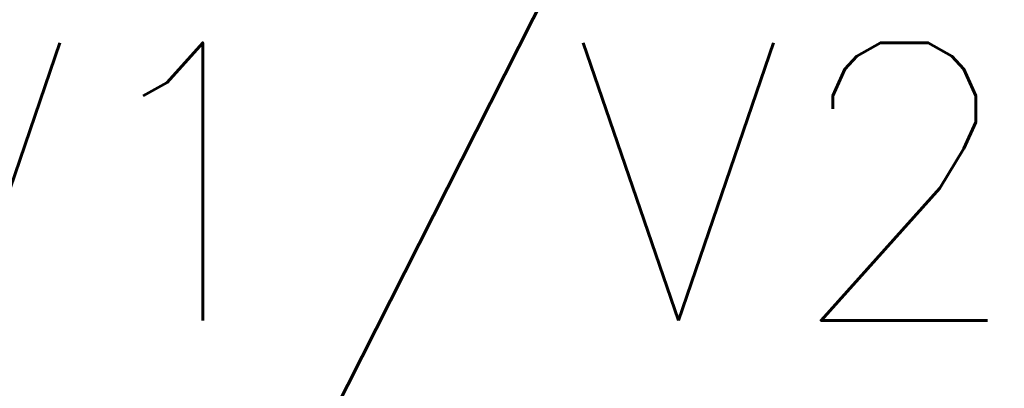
# Model space of a CAD drawing. Header units: millimetres. Extents: x -127013 to -94191, y -55226 to -23129.
# Tile 12 of 14: x -103798 to -103266, y -46007 to -45807. Entities that reach past the tile are written whole.
import ezdxf
from ezdxf.enums import TextEntityAlignment as Align

# ---------------------------------------------------------------- set-up
doc = ezdxf.new("R2010")
doc.units = ezdxf.units.MM
doc.header["$LTSCALE"] = 0.5
doc.layers.add('detailaanduiding', color=4, linetype='Continuous')
doc.styles.add('3.0mm tekst', font='romans.shx', dxfattribs={"height": 3})

msp = doc.modelspace()

# ---------------------------------------------------------------- texts
at = {"layer": 'detailaanduiding', "style": '3.0mm tekst'}
msp.add_attdef('V1/V2', text='V1/V2', height=150, dxfattribs=at).set_placement((-103255.4342476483, -45819.9171013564), align=Align.TOP_RIGHT)

doc.saveas('drawing.dxf')
